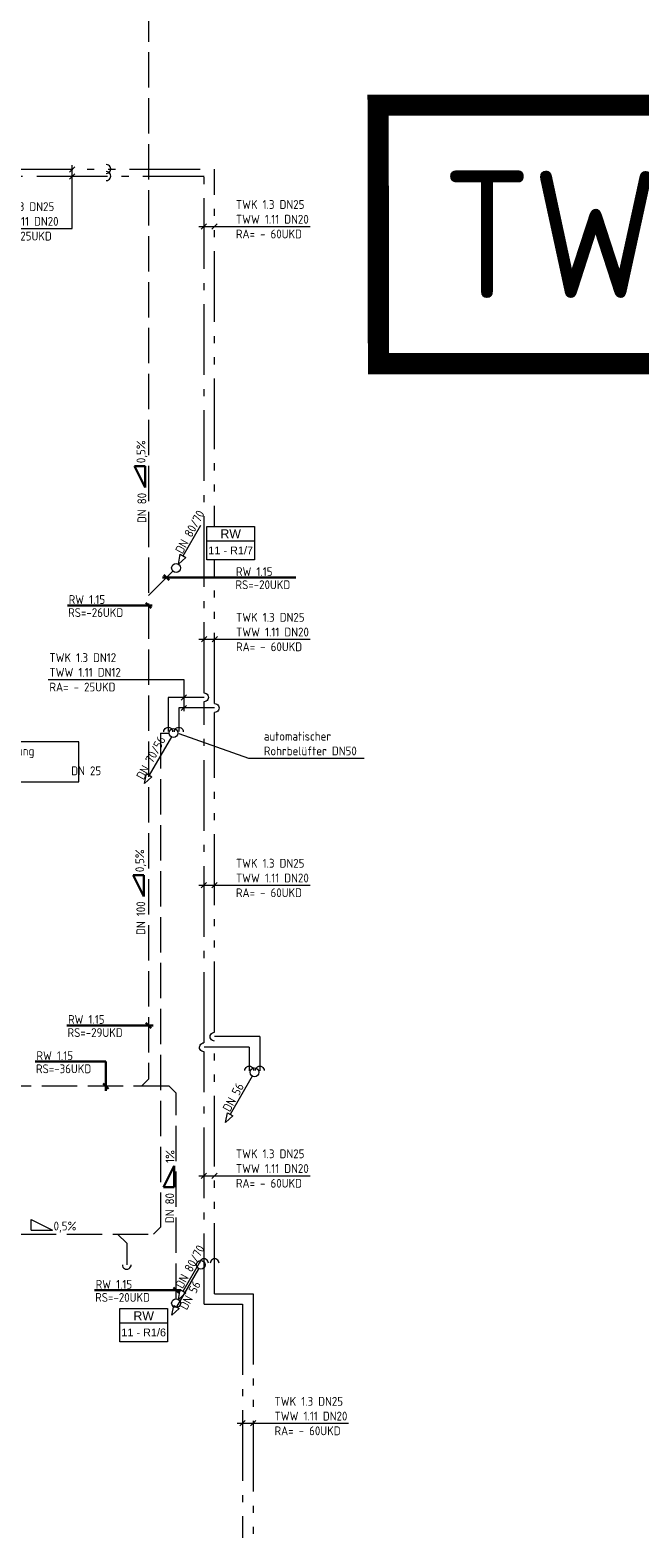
# Model space of a CAD drawing. Header units: metres. Extents: x -5 to 278, y -19 to 180.
# Tile 53 of 59: x 181.87 to 190.49, y 137.39 to 158.72. Entities that reach past the tile are written whole.
import ezdxf
from ezdxf.enums import TextEntityAlignment as Align

# ---------------------------------------------------------------- set-up
doc = ezdxf.new("R2010")
doc.units = ezdxf.units.M
doc.header["$LTSCALE"] = 0.1
for name, pattern in [('_PGMM_Ge_2Pkt', [16, 10, -2, 0, -2, 0, -2]), ('_PGMM_Ge_Ku', [6.5, 5, -1.5]), ('_PGMM_Ge_Pkt', [14, 10, -2, 0, -2])]:
    doc.linetypes.add(name, pattern=pattern)
doc.layers.get('0').update_dxf_attribs({"linetype": 'CONTINUOUS', "lineweight": 20})
for name, color, linetype, lineweight in [('A_TWW Bereiter_4', 34, 'CONTINUOUS', 20), ('S_Fallstrangentlüftung', 24, '_PGMM_Ge_Ku', 20), ('S_Fallstrangentlüftung TXT', 24, 'CONTINUOUS', 20), ('S_Kaltwasser', 90, '_PGMM_Ge_Pkt', 20), ('S_Regenwasser', 162, '_PGMM_Ge_Ku', 20), ('S_Regenwasser TXT', 162, 'CONTINUOUS', 20), ('S_Schmutzwasser', 34, 'CONTINUOUS', 20), ('S_Schmutzwasser TXT', 34, 'CONTINUOUS', 20), ('S_TXT Strang RW', 140, 'CONTINUOUS', 20), ('S_TXT_W+K+Z', 125, 'CONTINUOUS', 20), ('S_Warmwasser', 10, '_PGMM_Ge_2Pkt', 20)]:
    doc.layers.add(name, color=color, linetype=linetype, lineweight=lineweight)
doc.styles.add('ACS_ISOCT', font='ISOCT')
doc.styles.add('Arial', font='arial.ttf')
doc.styles.get("Standard").update_dxf_attribs({"font": 'isocp.shx', "height": 0.001})

# ---------------------------------------------------------------- blocks, each defined once
blk = doc.blocks.new('*U27')
at = {"color": 0, "linetype": 'ByBlock'}
blk.add_wipeout([(0, 0), (0.671, 0), (0.671, -0.473), (0, -0.473)], dxfattribs=at)
blk.add_lwpolyline([(0, 0), (0.671, 0), (0.671, -0.473), (0, -0.473)], close=True, dxfattribs=at)
blk.add_lwpolyline([(0, -0.203), (0.671, -0.203)], dxfattribs=at)
blk.add_lwpolyline([(0, -0.203), (0.671, -0.203)], dxfattribs=at)
at = {"color": 0, "linetype": 'ByBlock', "insert": (0.336, -0.102), "char_height": 0.125, "width": 0.20598, "attachment_point": 5, "style": 'ACS_ISOCT'}
blk.add_mtext('{\\fArial|b0|i0|c0|p34;RW}', dxfattribs=at)
at = {"color": 0, "linetype": 'ByBlock', "style": 'Arial'}
blk.add_attdef('STRANG_NR.', text='', height=0.11, dxfattribs=at).set_placement((0.336, -0.338), align=Align.MIDDLE_CENTER)

msp = doc.modelspace()

# ---------------------------------------------------------------- linework, layer by layer
at = {"layer": 'S_Fallstrangentlüftung'}
for p, q in [((183.718, 148.772), (183.718, 141.784)), ((179.792, 141.684), (183.618, 141.684)), ((183.109, 141.684), (183.238, 141.555)), ((183.618, 141.684), (183.718, 141.784)), ((183.238, 141.555), (183.239, 141.251))]:
    msp.add_line(p, q, dxfattribs=at)
at = {"layer": 'S_Fallstrangentlüftung', "linetype": 'Continuous'}
msp.add_ellipse((183.239, 141.251), major_axis=(0, -0.0625), ratio=1, start_param=4.708766, end_param=7.866194, dxfattribs=at)
at = {"layer": 'S_Fallstrangentlüftung TXT'}
for p, q in [((181.887, 141.741), (181.887, 141.891)), ((181.887, 141.891), (182.187, 141.741)), ((181.887, 141.741), (182.187, 141.741))]:
    msp.add_line(p, q, dxfattribs=at)
at = {"layer": 'S_Kaltwasser'}
for p, q in [((178.966, 156.656), (184.331, 156.656)), ((184.331, 149.342), (184.331, 156.656)), ((183.825, 149.28), (183.825, 148.797)), ((184.331, 149.28), (183.825, 149.28)), ((184.331, 144.392), (184.331, 149.217)), ((184.97, 144.329), (184.331, 144.329)), ((184.331, 140.692), (184.331, 144.267)), ((184.97, 144.329), (184.97, 143.997)), ((184.331, 140.692), (184.876, 140.692)), ((184.876, 140.692), (184.876, 137.387))]:
    msp.add_line(p, q, dxfattribs=at)
at = {"layer": 'S_Kaltwasser', "linetype": 'Continuous'}
for centre, major_axis in [((182.95, 156.656), (0.0625, 0)), ((184.331, 141.273), (0, 0.0625))]:
    msp.add_ellipse(centre, major_axis=major_axis, ratio=1, start_param=4.708766, end_param=7.866194, dxfattribs=at)
at = {"layer": 'S_Kaltwasser', "linetype": 'Continuous', "extrusion": (0, 0, -1)}
for centre, major_axis in [((184.331, 149.28), (0.0442, -0.0442)), ((183.825, 148.794), (0.0442, 0.0442)), ((184.33, 144.329), (-0.0442, 0.0442)), ((184.97, 143.999), (0.0442, 0.0442))]:
    msp.add_ellipse(centre, major_axis=major_axis, ratio=1, start_param=3.923368, end_param=7.080795, dxfattribs=at)
at = {"layer": 'S_Regenwasser'}
for p, q in [((183.545, 161.007), (183.545, 143.878)), ((184.035, 151.282), (184.348, 151.823)), ((183.968, 151.165), (183.996, 151.304)), ((184.074, 151.259), (183.968, 151.165)), ((183.996, 151.304), (184.074, 151.259)), ((183.892, 151.066), (183.545, 150.72)), ((183.545, 143.878), (183.445, 143.778)), ((183.836, 143.778), (171.201, 143.778)), ((183.836, 143.778), (183.936, 143.678)), ((183.936, 140.769), (183.936, 143.678)), ((184.035, 140.878), (184.348, 141.419)), ((183.968, 140.761), (183.996, 140.9)), ((184.074, 140.855), (183.968, 140.761)), ((183.996, 140.9), (184.074, 140.855))]:
    msp.add_line(p, q, dxfattribs=at)
at = {"layer": 'S_Regenwasser', "linetype": 'Continuous'}
for centre in [(183.936, 151.111), (183.936, 140.707)]:
    msp.add_ellipse(centre, major_axis=(0, 0.0625), ratio=1, start_param=-1.570796, end_param=4.712389, dxfattribs=at)
at = {"layer": 'S_Regenwasser TXT', "lineweight": 30}
for p, q in [((183.498, 152.55), (183.348, 152.55)), ((183.348, 152.55), (183.498, 152.25)), ((183.498, 152.55), (183.498, 152.25)), ((185.629, 150.976), (183.744, 150.976)), ((183.839, 150.938), (183.764, 151.014)), ((183.583, 150.544), (183.508, 150.619)), ((183.599, 150.581), (182.4, 150.581)), ((183.481, 146.763), (183.331, 146.763)), ((183.331, 146.763), (183.481, 146.463)), ((183.481, 146.763), (183.481, 146.463)), ((183.583, 144.601), (183.508, 144.676)), ((183.611, 144.639), (182.39, 144.639)), ((182.944, 144.127), (181.944, 144.127)), ((182.944, 144.127), (182.944, 143.711)), ((182.981, 143.741), (182.906, 143.816)), ((183.759, 142.349), (183.909, 142.649)), ((183.909, 142.349), (183.909, 142.649)), ((183.909, 142.349), (183.759, 142.349)), ((184.002, 140.891), (182.781, 140.891)), ((183.974, 140.854), (183.899, 140.929))]:
    msp.add_line(p, q, dxfattribs=at)
at = {"layer": 'S_Schmutzwasser'}
for p, q in [((183.869, 148.721), (183.556, 148.18)), ((183.718, 148.772), (183.824, 148.772)), ((183.489, 148.063), (183.517, 148.202)), ((183.595, 148.157), (183.489, 148.063)), ((183.517, 148.202), (183.595, 148.157)), ((185.014, 143.921), (184.701, 143.379)), ((184.634, 143.263), (184.662, 143.402)), ((184.662, 143.402), (184.74, 143.357)), ((184.74, 143.357), (184.634, 143.263)), ((184.254, 141.196), (183.941, 140.655)), ((183.874, 140.538), (183.902, 140.677)), ((183.98, 140.632), (183.874, 140.538)), ((183.902, 140.677), (183.98, 140.632))]:
    msp.add_line(p, q, dxfattribs=at)
at = {"layer": 'S_Schmutzwasser', "linetype": 'Continuous'}
for centre in [(183.9, 148.775), (185.045, 143.975), (184.285, 141.25)]:
    msp.add_ellipse(centre, major_axis=(0, 0.0625), ratio=1, start_param=-1.570796, end_param=4.712389, dxfattribs=at)
at = {"layer": 'S_TXT_W+K+Z'}
for p, q in [((182.468, 155.914), (182.468, 156.808)), ((182.43, 156.712), (182.506, 156.787)), ((182.43, 156.612), (182.506, 156.687)), ((184.293, 155.905), (184.368, 155.981)), ((184.443, 155.905), (184.518, 155.981)), ((181.225, 155.914), (182.468, 155.914)), ((184.256, 155.944), (185.83, 155.944)), ((184.258, 150.103), (185.832, 150.103)), ((184.295, 150.064), (184.371, 150.139)), ((184.445, 150.064), (184.521, 150.139)), ((182.125, 149.533), (184.046, 149.533)), ((184.046, 149.533), (184.046, 149.087)), ((184.009, 149.242), (184.084, 149.317)), ((184.009, 149.092), (184.084, 149.167)), ((184.966, 148.415), (183.979, 148.762)), ((186.597, 148.415), (184.966, 148.415)), ((184.256, 146.623), (185.83, 146.623)), ((184.293, 146.585), (184.368, 146.66)), ((184.443, 146.585), (184.518, 146.66)), ((184.256, 142.512), (185.83, 142.512)), ((184.293, 142.473), (184.368, 142.548)), ((184.443, 142.473), (184.518, 142.548)), ((184.801, 139.009), (186.376, 139.009)), ((184.839, 138.971), (184.914, 139.046)), ((184.989, 138.971), (185.064, 139.046))]:
    msp.add_line(p, q, dxfattribs=at)
msp.add_lwpolyline([(180.485, 148.085), (182.562, 148.085), (182.562, 148.65), (180.485, 148.65)], close=True, dxfattribs=at)
at = {"layer": 'S_Warmwasser'}
for p, q in [((177.878, 156.756), (184.481, 156.756)), ((184.481, 149.192), (184.481, 156.756)), ((184.481, 149.13), (183.975, 149.13)), ((183.975, 149.13), (183.975, 148.797)), ((184.481, 144.542), (184.481, 149.067)), ((185.12, 144.479), (184.481, 144.479)), ((185.12, 144.479), (185.12, 143.997)), ((184.481, 140.842), (184.481, 144.329)), ((184.481, 140.842), (185.026, 140.842)), ((185.026, 140.842), (185.026, 130.505))]:
    msp.add_line(p, q, dxfattribs=at)
at = {"layer": 'S_Warmwasser', "linetype": 'Continuous'}
for centre, major_axis in [((182.95, 156.756), (0.0625, 0)), ((184.481, 141.273), (0, 0.0625))]:
    msp.add_ellipse(centre, major_axis=major_axis, ratio=1, start_param=4.708766, end_param=7.866194, dxfattribs=at)
at = {"layer": 'S_Warmwasser', "linetype": 'Continuous', "extrusion": (0, 0, -1)}
for centre, major_axis in [((184.481, 149.13), (0.0442, -0.0442)), ((183.975, 148.794), (0.0442, 0.0442)), ((184.48, 144.479), (-0.0442, 0.0442)), ((185.12, 143.999), (0.0442, 0.0442))]:
    msp.add_ellipse(centre, major_axis=major_axis, ratio=1, start_param=3.923368, end_param=7.080795, dxfattribs=at)

# ---------------------------------------------------------------- texts
at = {"layer": 'A_TWW Bereiter_4', "color": 7, "insert": (187.695, 156.732), "char_height": 1.8, "width": 17.43969, "attachment_point": 1, "bg_fill": 3, "box_fill_scale": 1.5, "bg_fill_color": 256, "bg_fill_transparency": 0}
msp.add_mtext('TWW Bereiter 4', dxfattribs=at)
at = {"layer": 'S_Fallstrangentlüftung TXT', "lineweight": 30}
msp.add_text('0,5%%%', height=0.125, dxfattribs=at).set_placement((182.204, 141.737))
at = {"layer": 'S_Regenwasser TXT', "lineweight": 30}
for s, rotation, p in [('0,5%%%', 90, (183.502, 152.594)), ('DN 80', 90, (183.515, 151.747)), ('DN 80/70', 61.3658, (184.027, 151.301)), ('0,5%%%', 90, (183.485, 146.807)), ('DN 100', 90, (183.5, 145.919)), ('1%%%', 90, (183.913, 142.693)), ('DN 80', 90, (183.909, 141.84)), ('DN 80/70', 61.3658, (184.029, 140.904))]:
    msp.add_text(s, height=0.125, rotation=rotation, dxfattribs=at).set_placement(p)
for s, p in [('RS=-20UKD', (184.776, 150.811)), ('RS=-26UKD', (182.41, 150.417)), ('RS=-29UKD', (182.401, 144.474)), ('RS=-36UKD', (181.955, 143.962)), ('RS=-20UKD', (182.792, 140.727))]:
    msp.add_text(s, height=0.125, dxfattribs=at).set_placement(p)
at = {"layer": 'S_Regenwasser TXT', "lineweight": 30, "char_height": 0.125, "width": 13.51068, "attachment_point": 1}
for insert in [(184.783, 151.122), (182.417, 150.727), (182.408, 144.785), (181.962, 144.273), (182.799, 141.037)]:
    msp.add_mtext('RW 1.15 ', dxfattribs=dict(at, insert=insert))
at = {"layer": 'S_Schmutzwasser TXT'}
for s, p in [('DN 70/56', (183.476, 148.104)), ('DN 56', (184.697, 143.405)), ('DN 56', (184.087, 140.602))]:
    msp.add_text(s, height=0.125, rotation=61.3658, dxfattribs=at).set_placement(p)
at = {"layer": 'S_TXT_W+K+Z'}
for s, p in [('Schachtbelegung', (180.791, 148.459)), ('1.7    WW                 DN 25', (180.535, 148.178))]:
    msp.add_text(s, height=0.125, dxfattribs=at).set_placement(p)
at = {"layer": 'S_TXT_W+K+Z', "char_height": 0.125, "width": 13.51068, "attachment_point": 1}
for s, insert in [('TWK 1.3 DN25\\PTWW 1.11 DN20\\PRA= - 25UKD', (181.244, 156.286)), ('TWK 1.3 DN25\\PTWW 1.11 DN20\\PRA= - 60UKD', (184.782, 156.316)), ('TWK 1.3 DN25\\PTWW 1.11 DN20\\PRA= - 60UKD', (184.784, 150.475)), ('TWK 1.3 DN12\\PTWW 1.11 DN12\\PRA= - 25UKD', (182.145, 149.905)), ('automatischer\\PRohrbelüfter DN50', (185.177, 148.793)), ('TWK 1.3 DN25\\PTWW 1.11 DN20\\PRA= - 60UKD', (184.782, 146.995)), ('TWK 1.3 DN25\\PTWW 1.11 DN20\\PRA= - 60UKD', (184.782, 142.884)), ('TWK 1.3 DN25\\PTWW 1.11 DN20\\PRA= - 60UKD', (185.328, 139.381))]:
    msp.add_mtext(s, dxfattribs=dict(at, insert=insert))

# ---------------------------------------------------------------- next in the draw order: linework, layer by layer
at = {"layer": 'A_TWW Bereiter_4', "const_width": 0.3}
msp.add_lwpolyline([(186.793, 157.66), (206.196, 157.66), (206.2, 154.003), (186.798, 154.003)], close=True, dxfattribs=at)

# ---------------------------------------------------------------- next in the draw order: block references
at = {"layer": 'S_TXT Strang RW', "lineweight": -3}
for p, values in [((184.372, 151.697), {'STRANG_NR.': '11 - R1/7'}), ((183.142, 140.632), {'STRANG_NR.': '11 - R1/6'})]:
    msp.add_blockref('*U27', p, dxfattribs=at).add_auto_attribs(values)

doc.saveas('drawing.dxf')
